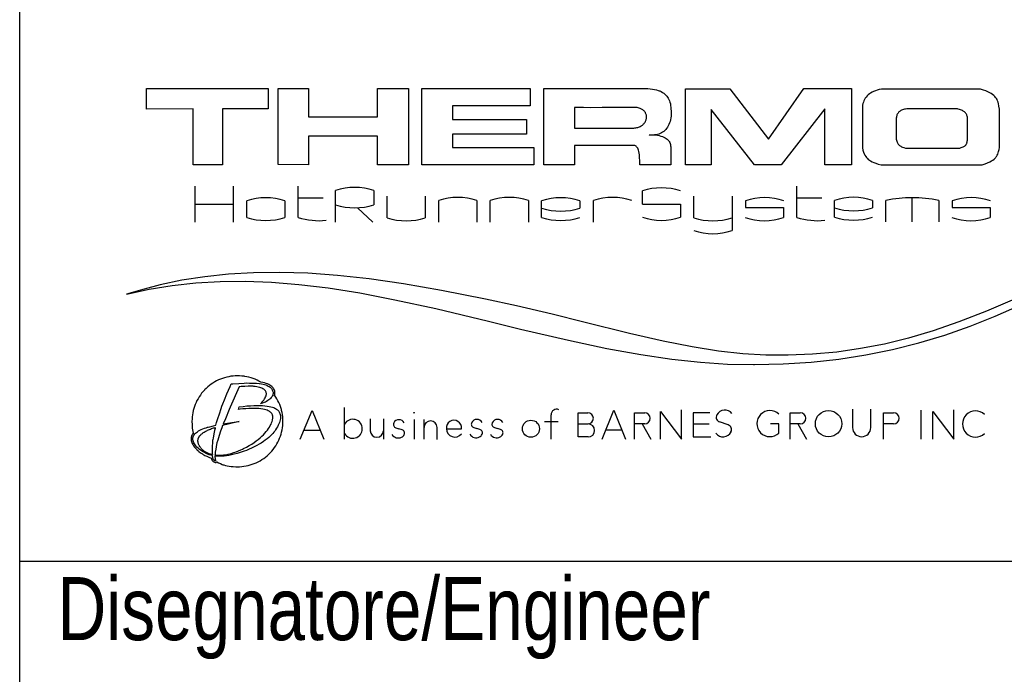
# Model space of a CAD drawing. Extents: x 0 to 1189, y 0 to 841.
# Tile 60 of 77: x 997 to 1028, y 19 to 40. Entities that reach past the tile are written whole.
import ezdxf

# ---------------------------------------------------------------- set-up
doc = ezdxf.new("R2010")
doc.units = 0
doc.header["$LTSCALE"] = 65.395
doc.layers.get('0').update_dxf_attribs({"linetype": 'CONTINUOUS'})
doc.layers.add('TABLE_BL6', color=7, linetype='CONTINUOUS')
doc.styles.get("Standard").update_dxf_attribs({"font": 'txt', "width": 0.8})

# ---------------------------------------------------------------- blocks, each defined once
blk = doc.blocks.new('TH-SLIM_BL16', base_point=(1022.5, 32))
at = {"color": 9, "linetype": 'CONTINUOUS'}
for p, q in [((1001.017, 37.996), (1004.878, 37.996)), ((1001.017, 37.346), (1001.017, 37.996)), ((1004.878, 37.996), (1004.878, 37.349)), ((1005.194, 37.996), (1006.157, 37.996)), ((1005.194, 35.583), (1005.194, 37.996)), ((1006.157, 37.996), (1006.157, 37.099)), ((1008.347, 37.099), (1008.347, 37.996)), ((1008.347, 37.996), (1009.322, 37.996)), ((1009.322, 37.996), (1009.322, 35.575)), ((1009.753, 37.996), (1013.184, 37.996)), ((1009.753, 35.575), (1009.753, 37.996)), ((1013.184, 37.996), (1013.184, 37.446)), ((1013.613, 37.996), (1016.83, 37.996)), ((1013.613, 35.575), (1013.613, 37.996)), ((1016.83, 37.996), (1016.915, 37.994)), ((1016.915, 37.994), (1016.993, 37.988)), ((1016.993, 37.988), (1017.065, 37.98)), ((1017.065, 37.98), (1017.131, 37.968)), ((1017.131, 37.968), (1017.191, 37.954)), ((1017.191, 37.954), (1017.247, 37.937)), ((1017.247, 37.937), (1017.273, 37.928)), ((1017.273, 37.928), (1017.297, 37.918)), ((1017.297, 37.918), (1017.343, 37.897)), ((1017.343, 37.897), (1017.385, 37.873)), ((1017.385, 37.873), (1017.424, 37.847)), ((1017.424, 37.847), (1017.458, 37.819)), ((1017.458, 37.819), (1017.49, 37.789)), ((1017.49, 37.789), (1017.518, 37.757)), ((1018.113, 37.986), (1019.514, 37.986)), ((1018.113, 35.575), (1018.113, 37.986)), ((1019.514, 37.986), (1020.742, 36.385)), ((1020.742, 36.385), (1021.856, 38)), ((1021.856, 38), (1023.375, 38)), ((1023.375, 38), (1023.375, 35.575)), ((1023.9, 37.794), (1023.867, 37.762)), ((1023.938, 37.825), (1023.9, 37.794)), ((1023.958, 37.84), (1023.938, 37.825)), ((1023.979, 37.854), (1023.958, 37.84)), ((1024.025, 37.88), (1023.979, 37.854)), ((1024.075, 37.904), (1024.025, 37.88)), ((1024.129, 37.926), (1024.075, 37.904)), ((1024.189, 37.946), (1024.129, 37.926)), ((1024.254, 37.962), (1024.189, 37.946)), ((1024.324, 37.976), (1024.254, 37.962)), ((1027.376, 37.976), (1024.324, 37.976)), ((1027.464, 37.976), (1027.376, 37.976)), ((1027.556, 37.948), (1027.464, 37.976)), ((1027.634, 37.919), (1027.556, 37.948)), ((1027.7, 37.892), (1027.634, 37.919)), ((1027.757, 37.864), (1027.7, 37.892)), ((1027.805, 37.836), (1027.757, 37.864)), ((1027.847, 37.808), (1027.805, 37.836)), ((1027.883, 37.779), (1027.847, 37.808)), ((1027.915, 37.748), (1027.883, 37.779)), ((1017.518, 37.757), (1017.543, 37.723)), ((1017.543, 37.723), (1017.565, 37.687)), ((1017.565, 37.687), (1017.585, 37.647)), ((1017.585, 37.647), (1017.602, 37.605)), ((1017.602, 37.605), (1017.617, 37.56)), ((1017.617, 37.56), (1017.629, 37.51)), ((1017.629, 37.51), (1017.638, 37.457)), ((1023.726, 37.47), (1023.72, 37.418)), ((1023.736, 37.519), (1023.726, 37.47)), ((1023.75, 37.565), (1023.736, 37.519)), ((1023.766, 37.609), (1023.75, 37.565)), ((1023.786, 37.651), (1023.766, 37.609)), ((1023.81, 37.69), (1023.786, 37.651)), ((1023.836, 37.727), (1023.81, 37.69)), ((1023.867, 37.762), (1023.836, 37.727)), ((1027.942, 37.716), (1027.915, 37.748)), ((1027.965, 37.683), (1027.942, 37.716)), ((1027.986, 37.647), (1027.965, 37.683)), ((1028.004, 37.607), (1027.986, 37.647)), ((1028.019, 37.563), (1028.004, 37.607)), ((1028.033, 37.513), (1028.019, 37.563)), ((1028.045, 37.452), (1028.033, 37.513)), ((1002.499, 37.349), (1001.017, 37.346)), ((1002.499, 35.575), (1002.499, 37.349)), ((1004.878, 37.349), (1003.435, 37.349)), ((1003.435, 37.349), (1003.435, 35.575)), ((1013.184, 37.446), (1010.727, 37.446)), ((1010.727, 37.446), (1010.727, 37.012)), ((1014.589, 37.398), (1014.589, 37.07)), ((1014.589, 37.397), (1014.589, 37.398)), ((1014.593, 37.396), (1014.589, 37.397)), ((1014.589, 37.397), (1014.589, 37.397)), ((1014.608, 37.395), (1014.593, 37.396)), ((1014.646, 37.393), (1014.608, 37.395)), ((1014.726, 37.391), (1014.646, 37.393)), ((1014.872, 37.39), (1014.726, 37.391)), ((1015.111, 37.389), (1014.872, 37.39)), ((1015.468, 37.39), (1015.111, 37.389)), ((1015.943, 37.393), (1015.468, 37.39)), ((1016.433, 37.397), (1015.943, 37.393)), ((1016.513, 37.398), (1016.433, 37.397)), ((1016.548, 37.395), (1016.513, 37.398)), ((1016.581, 37.39), (1016.548, 37.395)), ((1016.611, 37.383), (1016.581, 37.39)), ((1016.64, 37.375), (1016.611, 37.383)), ((1016.667, 37.366), (1016.64, 37.375)), ((1016.693, 37.356), (1016.667, 37.366)), ((1016.716, 37.345), (1016.693, 37.356)), ((1016.738, 37.332), (1016.716, 37.345)), ((1016.759, 37.318), (1016.738, 37.332)), ((1016.777, 37.304), (1016.759, 37.318)), ((1016.794, 37.288), (1016.777, 37.304)), ((1016.81, 37.272), (1016.794, 37.288)), ((1016.823, 37.254), (1016.81, 37.272)), ((1016.836, 37.236), (1016.823, 37.254)), ((1016.846, 37.217), (1016.836, 37.236)), ((1016.855, 37.198), (1016.846, 37.217)), ((1016.863, 37.177), (1016.855, 37.198)), ((1016.868, 37.156), (1016.863, 37.177)), ((1016.872, 37.135), (1016.868, 37.156)), ((1017.638, 37.457), (1017.644, 37.398)), ((1017.644, 37.398), (1017.649, 37.329)), ((1017.649, 37.329), (1017.65, 37.311)), ((1017.65, 37.311), (1017.653, 37.234)), ((1017.654, 37.179), (1017.651, 37.121)), ((1017.653, 37.234), (1017.654, 37.179)), ((1020.298, 35.575), (1018.919, 37.33)), ((1018.919, 37.33), (1018.919, 35.575)), ((1022.526, 37.349), (1021.147, 35.575)), ((1022.526, 35.575), (1022.526, 37.349)), ((1023.72, 37.418), (1023.717, 37.364)), ((1023.717, 37.364), (1023.717, 37.349)), ((1023.717, 37.349), (1023.717, 37.315)), ((1023.717, 37.315), (1023.717, 36.115)), ((1024.814, 37.158), (1024.806, 37.135)), ((1024.823, 37.179), (1024.814, 37.158)), ((1024.834, 37.199), (1024.823, 37.179)), ((1024.847, 37.218), (1024.834, 37.199)), ((1024.861, 37.236), (1024.847, 37.218)), ((1024.877, 37.253), (1024.861, 37.236)), ((1024.895, 37.268), (1024.877, 37.253)), ((1024.915, 37.283), (1024.895, 37.268)), ((1024.937, 37.296), (1024.915, 37.283)), ((1024.961, 37.308), (1024.937, 37.296)), ((1024.988, 37.319), (1024.961, 37.308)), ((1025.017, 37.329), (1024.988, 37.319)), ((1025.049, 37.337), (1025.017, 37.329)), ((1025.084, 37.344), (1025.049, 37.337)), ((1025.122, 37.349), (1025.084, 37.344)), ((1026.685, 37.349), (1025.122, 37.349)), ((1026.73, 37.349), (1026.685, 37.349)), ((1026.752, 37.344), (1026.73, 37.349)), ((1026.794, 37.333), (1026.752, 37.344)), ((1026.831, 37.321), (1026.794, 37.333)), ((1026.863, 37.309), (1026.831, 37.321)), ((1026.891, 37.296), (1026.863, 37.309)), ((1026.916, 37.282), (1026.891, 37.296)), ((1026.938, 37.268), (1026.916, 37.282)), ((1026.957, 37.254), (1026.938, 37.268)), ((1026.974, 37.238), (1026.957, 37.254)), ((1026.989, 37.221), (1026.974, 37.238)), ((1027.002, 37.204), (1026.989, 37.221)), ((1027.014, 37.185), (1027.002, 37.204)), ((1027.024, 37.164), (1027.014, 37.185)), ((1027.033, 37.142), (1027.024, 37.164)), ((1028.056, 37.377), (1028.045, 37.452)), ((1028.06, 37.349), (1028.056, 37.377)), ((1028.06, 36.159), (1028.06, 37.349)), ((1006.157, 37.099), (1008.347, 37.099)), ((1010.727, 37.012), (1013.069, 37.012)), ((1013.069, 37.012), (1013.069, 36.549)), ((1014.589, 37.07), (1014.589, 36.742)), ((1016.722, 36.822), (1016.743, 36.838)), ((1016.743, 36.838), (1016.763, 36.855)), ((1016.763, 36.855), (1016.781, 36.873)), ((1016.781, 36.873), (1016.798, 36.892)), ((1016.798, 36.892), (1016.814, 36.912)), ((1016.814, 36.912), (1016.828, 36.933)), ((1016.828, 36.933), (1016.84, 36.954)), ((1016.84, 36.954), (1016.841, 36.957)), ((1016.841, 36.957), (1016.851, 36.979)), ((1016.851, 36.979), (1016.86, 37.001)), ((1016.86, 37.001), (1016.866, 37.023)), ((1016.866, 37.023), (1016.871, 37.046)), ((1016.871, 37.046), (1016.874, 37.069)), ((1016.875, 37.113), (1016.872, 37.135)), ((1016.874, 37.069), (1016.875, 37.091)), ((1016.875, 37.091), (1016.875, 37.113)), ((1017.585, 36.856), (1017.563, 36.811)), ((1017.604, 36.904), (1017.585, 36.856)), ((1017.62, 36.955), (1017.604, 36.904)), ((1017.634, 37.008), (1017.62, 36.955)), ((1017.644, 37.064), (1017.634, 37.008)), ((1017.651, 37.121), (1017.644, 37.064)), ((1024.793, 37.056), (1024.792, 37.031)), ((1024.792, 37.031), (1024.792, 37.013)), ((1024.792, 37.013), (1024.792, 36.395)), ((1024.796, 37.084), (1024.793, 37.056)), ((1024.8, 37.11), (1024.796, 37.084)), ((1024.806, 37.135), (1024.8, 37.11)), ((1027.04, 37.117), (1027.033, 37.142)), ((1027.046, 37.089), (1027.04, 37.117)), ((1027.046, 36.414), (1027.046, 37.089)), ((1013.069, 36.549), (1010.727, 36.549)), ((1010.727, 36.549), (1010.727, 36.125)), ((1014.589, 36.742), (1015.537, 36.742)), ((1015.537, 36.742), (1016.476, 36.742)), ((1016.476, 36.742), (1016.507, 36.745)), ((1016.507, 36.745), (1016.538, 36.749)), ((1016.538, 36.749), (1016.568, 36.755)), ((1016.568, 36.755), (1016.597, 36.763)), ((1016.597, 36.763), (1016.624, 36.772)), ((1016.624, 36.772), (1016.65, 36.782)), ((1016.65, 36.782), (1016.675, 36.794)), ((1016.675, 36.794), (1016.699, 36.808)), ((1016.699, 36.808), (1016.722, 36.822)), ((1016.953, 36.525), (1016.956, 36.527)), ((1016.956, 36.524), (1016.953, 36.525)), ((1016.956, 36.527), (1016.963, 36.529)), ((1016.963, 36.529), (1016.982, 36.531)), ((1016.982, 36.531), (1017.031, 36.532)), ((1017.031, 36.532), (1017.092, 36.53)), ((1017.092, 36.53), (1017.155, 36.525)), ((1017.173, 36.53), (1017.123, 36.523)), ((1017.155, 36.525), (1017.217, 36.516)), ((1017.22, 36.54), (1017.173, 36.53)), ((1017.265, 36.553), (1017.22, 36.54)), ((1017.307, 36.569), (1017.265, 36.553)), ((1017.346, 36.588), (1017.307, 36.569)), ((1017.384, 36.611), (1017.346, 36.588)), ((1017.419, 36.636), (1017.384, 36.611)), ((1017.452, 36.665), (1017.419, 36.636)), ((1017.483, 36.697), (1017.452, 36.665)), ((1017.512, 36.732), (1017.483, 36.697)), ((1017.538, 36.77), (1017.512, 36.732)), ((1017.563, 36.811), (1017.538, 36.77)), ((1008.347, 36.481), (1006.157, 36.481)), ((1006.157, 36.481), (1006.157, 35.575)), ((1008.347, 35.575), (1008.347, 36.481)), ((1016.969, 36.522), (1016.956, 36.524)), ((1017.01, 36.52), (1016.969, 36.522)), ((1017.07, 36.52), (1017.01, 36.52)), ((1017.123, 36.523), (1017.07, 36.52)), ((1017.217, 36.516), (1017.275, 36.505)), ((1017.275, 36.505), (1017.329, 36.49)), ((1017.329, 36.49), (1017.378, 36.474)), ((1017.378, 36.474), (1017.423, 36.456)), ((1017.423, 36.456), (1017.462, 36.436)), ((1017.462, 36.436), (1017.497, 36.414)), ((1017.497, 36.414), (1017.527, 36.391)), ((1017.527, 36.391), (1017.554, 36.367)), ((1017.554, 36.367), (1017.577, 36.341)), ((1017.577, 36.341), (1017.596, 36.314)), ((1017.596, 36.314), (1017.611, 36.286)), ((1017.611, 36.286), (1017.623, 36.256)), ((1017.623, 36.256), (1017.632, 36.224)), ((1017.632, 36.224), (1017.638, 36.19)), ((1024.792, 36.395), (1024.801, 36.356)), ((1024.801, 36.356), (1024.81, 36.323)), ((1024.81, 36.323), (1024.82, 36.296)), ((1024.82, 36.296), (1024.83, 36.272)), ((1024.83, 36.272), (1024.841, 36.252)), ((1024.841, 36.252), (1024.853, 36.233)), ((1024.853, 36.233), (1024.866, 36.217)), ((1024.866, 36.217), (1024.88, 36.202)), ((1026.997, 36.207), (1027.003, 36.214)), ((1027.003, 36.214), (1027.009, 36.222)), ((1027.009, 36.222), (1027.018, 36.239)), ((1027.018, 36.239), (1027.026, 36.258)), ((1027.026, 36.258), (1027.033, 36.278)), ((1027.033, 36.278), (1027.039, 36.302)), ((1027.039, 36.302), (1027.043, 36.328)), ((1027.043, 36.328), (1027.045, 36.359)), ((1027.045, 36.359), (1027.046, 36.395)), ((1027.046, 36.395), (1027.046, 36.414)), ((1010.727, 36.125), (1013.297, 36.125)), ((1013.297, 36.125), (1013.297, 35.575)), ((1016.425, 36.192), (1014.589, 36.192)), ((1014.589, 36.192), (1014.589, 35.575)), ((1016.454, 36.194), (1016.425, 36.192)), ((1016.48, 36.192), (1016.454, 36.194)), ((1016.492, 36.189), (1016.48, 36.192)), ((1016.503, 36.186), (1016.492, 36.189)), ((1016.524, 36.177), (1016.503, 36.186)), ((1016.544, 36.165), (1016.524, 36.177)), ((1016.561, 36.149), (1016.544, 36.165)), ((1016.578, 36.13), (1016.561, 36.149)), ((1016.593, 36.106), (1016.578, 36.13)), ((1016.606, 36.077), (1016.593, 36.106)), ((1016.619, 36.042), (1016.606, 36.077)), ((1016.629, 36.001), (1016.619, 36.042)), ((1016.639, 35.951), (1016.629, 36.001)), ((1016.646, 35.889), (1016.639, 35.951)), ((1017.638, 36.19), (1017.639, 36.172)), ((1017.639, 36.172), (1017.64, 36.154)), ((1017.64, 36.154), (1017.64, 35.575)), ((1023.717, 36.115), (1023.736, 36.041)), ((1023.736, 36.041), (1023.757, 35.98)), ((1023.757, 35.98), (1023.777, 35.928)), ((1023.777, 35.928), (1023.799, 35.884)), ((1024.88, 36.202), (1024.897, 36.188)), ((1024.897, 36.188), (1024.915, 36.175)), ((1024.915, 36.175), (1024.937, 36.163)), ((1024.937, 36.163), (1024.962, 36.151)), ((1024.962, 36.151), (1024.993, 36.138)), ((1024.993, 36.138), (1025.032, 36.125)), ((1025.032, 36.125), (1025.083, 36.109)), ((1025.083, 36.109), (1025.097, 36.105)), ((1025.097, 36.105), (1025.145, 36.105)), ((1025.145, 36.105), (1026.793, 36.105)), ((1026.793, 36.105), (1026.806, 36.109)), ((1026.806, 36.109), (1026.848, 36.121)), ((1026.848, 36.121), (1026.881, 36.132)), ((1026.881, 36.132), (1026.909, 36.143)), ((1026.909, 36.143), (1026.932, 36.155)), ((1026.932, 36.155), (1026.952, 36.167)), ((1026.952, 36.167), (1026.97, 36.179)), ((1026.97, 36.179), (1026.984, 36.193)), ((1026.984, 36.193), (1026.997, 36.207)), ((1027.993, 35.878), (1028.01, 35.914)), ((1028.01, 35.914), (1028.025, 35.954)), ((1028.025, 35.954), (1028.038, 36.001)), ((1028.038, 36.001), (1028.049, 36.059)), ((1028.049, 36.059), (1028.06, 36.125)), ((1028.06, 36.125), (1028.06, 36.159)), ((1016.652, 35.813), (1016.646, 35.889)), ((1016.657, 35.708), (1016.652, 35.813)), ((1016.66, 35.653), (1016.657, 35.708)), ((1016.665, 35.575), (1016.66, 35.653)), ((1023.799, 35.884), (1023.823, 35.845)), ((1023.823, 35.845), (1023.848, 35.81)), ((1023.848, 35.81), (1023.861, 35.794)), ((1023.861, 35.794), (1023.876, 35.778)), ((1023.876, 35.778), (1023.906, 35.75)), ((1023.906, 35.75), (1023.94, 35.724)), ((1023.94, 35.724), (1023.979, 35.699)), ((1023.979, 35.699), (1024.024, 35.675)), ((1024.024, 35.675), (1024.077, 35.651)), ((1024.077, 35.651), (1024.141, 35.627)), ((1024.141, 35.627), (1024.223, 35.601)), ((1024.223, 35.601), (1024.313, 35.575)), ((1027.515, 35.575), (1027.611, 35.609)), ((1027.611, 35.609), (1027.689, 35.641)), ((1027.689, 35.641), (1027.754, 35.671)), ((1027.754, 35.671), (1027.808, 35.7)), ((1027.808, 35.7), (1027.853, 35.728)), ((1027.853, 35.728), (1027.891, 35.756)), ((1027.891, 35.756), (1027.923, 35.785)), ((1027.923, 35.785), (1027.937, 35.799)), ((1027.937, 35.799), (1027.951, 35.814)), ((1027.951, 35.814), (1027.974, 35.845)), ((1027.974, 35.845), (1027.993, 35.878)), ((1003.435, 35.575), (1002.499, 35.575)), ((1006.157, 35.575), (1005.194, 35.583)), ((1009.322, 35.575), (1008.347, 35.575)), ((1013.297, 35.575), (1009.753, 35.575)), ((1014.589, 35.575), (1013.613, 35.575)), ((1017.64, 35.575), (1016.665, 35.575)), ((1018.919, 35.575), (1018.113, 35.575)), ((1021.147, 35.575), (1020.298, 35.575)), ((1023.375, 35.575), (1022.526, 35.575)), ((1024.313, 35.575), (1024.402, 35.575)), ((1024.402, 35.575), (1027.515, 35.575)), ((1002.564, 33.756), (1002.564, 34.897)), ((1003.774, 33.756), (1003.774, 34.897)), ((1005.83, 33.909), (1005.83, 34.897)), ((1007.017, 33.76), (1007.017, 34.762)), ((1008.227, 34.762), (1008.227, 34.312)), ((1016.743, 34.33), (1016.743, 34.747)), ((1021.642, 33.909), (1021.642, 34.897)), ((1004.197, 33.909), (1004.197, 34.435)), ((1005.407, 34.435), (1005.407, 33.909)), ((1005.83, 34.534), (1006.622, 34.534)), ((1008.65, 33.898), (1008.65, 34.586)), ((1009.86, 34.587), (1009.86, 33.898)), ((1010.284, 33.758), (1010.284, 34.446)), ((1011.494, 34.446), (1011.494, 33.758)), ((1011.917, 33.758), (1011.917, 34.446)), ((1013.127, 34.446), (1013.127, 33.758)), ((1013.549, 33.909), (1013.549, 34.435)), ((1014.759, 34.435), (1014.759, 34.206)), ((1015.193, 33.758), (1015.193, 34.446)), ((1018.374, 33.898), (1018.374, 34.586)), ((1019.585, 34.587), (1019.585, 33.49)), ((1020.009, 34.435), (1020.009, 34.224)), ((1021.642, 34.534), (1022.434, 34.534)), ((1022.833, 33.92), (1022.833, 34.447)), ((1024.043, 34.447), (1024.043, 34.217)), ((1024.462, 33.767), (1024.462, 34.448)), ((1025.299, 33.767), (1025.299, 34.534)), ((1026.138, 34.448), (1026.138, 33.767)), ((1026.561, 34.435), (1026.561, 34.224)), ((1002.564, 34.326), (1003.774, 34.326)), ((1007.711, 34.215), (1008.201, 33.76)), ((1016.743, 34.33), (1017.953, 34.33)), ((1017.953, 34.33), (1017.953, 33.913)), ((1020.009, 34.224), (1021.219, 34.224)), ((1021.219, 34.224), (1021.219, 33.907)), ((1026.561, 34.224), (1027.771, 34.224)), ((1027.771, 34.224), (1027.771, 33.907)), ((1004.415, 32.154), (1003.621, 32.108)), ((1005.25, 32.165), (1004.415, 32.154)), ((1006.133, 32.137), (1005.25, 32.165)), ((1002.142, 31.914), (1001.449, 31.767)), ((1002.865, 32.028), (1002.142, 31.914)), ((1002.584, 31.829), (1003.354, 31.874)), ((1003.621, 32.108), (1002.865, 32.028)), ((1003.354, 31.874), (1004.151, 31.881)), ((1004.151, 31.881), (1004.981, 31.851)), ((1004.981, 31.851), (1005.854, 31.782)), ((1007.072, 32.07), (1006.133, 32.137)), ((1008.078, 31.961), (1007.072, 32.07)), ((1009.17, 31.805), (1008.078, 31.961)), ((1000.387, 31.479), (1001.105, 31.632)), ((1000.835, 31.601), (1000.387, 31.479)), ((1000.946, 31.632), (1000.835, 31.601)), ((1001.449, 31.767), (1000.946, 31.632)), ((1001.105, 31.632), (1001.836, 31.749)), ((1001.836, 31.749), (1002.584, 31.829)), ((1005.854, 31.782), (1006.782, 31.67)), ((1006.782, 31.67), (1007.786, 31.511)), ((1010.378, 31.595), (1009.17, 31.805)), ((1011.764, 31.318), (1010.378, 31.595)), ((1007.786, 31.511), (1008.898, 31.298)), ((1008.898, 31.298), (1010.189, 31.015)), ((1012.749, 31.106), (1011.764, 31.318)), ((1028.617, 31.349), (1027.653, 30.933)), ((1010.189, 31.015), (1011.864, 30.614)), ((1013.881, 30.841), (1012.749, 31.106)), ((1027.653, 30.933), (1026.779, 30.592)), ((1027.931, 30.773), (1028.715, 31.129)), ((1011.864, 30.614), (1012.883, 30.365)), ((1014.887, 30.588), (1013.881, 30.841)), ((1027.136, 30.455), (1027.931, 30.773)), ((1012.883, 30.365), (1014.396, 30.011)), ((1016.33, 30.225), (1014.887, 30.588)), ((1025.962, 30.311), (1025.179, 30.079)), ((1026.779, 30.592), (1025.962, 30.311)), ((1026.328, 30.174), (1027.136, 30.455)), ((1014.396, 30.011), (1015.62, 29.752)), ((1017.405, 29.979), (1016.33, 30.225)), ((1018.325, 29.799), (1017.405, 29.979)), ((1025.179, 30.079), (1024.416, 29.892)), ((1025.509, 29.93), (1026.328, 30.174)), ((1015.62, 29.752), (1016.694, 29.556)), ((1019.155, 29.67), (1018.325, 29.799)), ((1019.927, 29.586), (1019.155, 29.67)), ((1023.661, 29.746), (1022.905, 29.637)), ((1024.416, 29.892), (1023.661, 29.746)), ((1023.83, 29.551), (1024.676, 29.722)), ((1024.676, 29.722), (1025.509, 29.93)), ((1016.694, 29.556), (1017.672, 29.413)), ((1017.672, 29.413), (1018.582, 29.315)), ((1020.659, 29.541), (1019.927, 29.586)), ((1021.362, 29.534), (1020.659, 29.541)), ((1022.141, 29.567), (1021.362, 29.534)), ((1022.094, 29.32), (1022.969, 29.417)), ((1022.905, 29.637), (1022.141, 29.567)), ((1022.969, 29.417), (1023.83, 29.551)), ((1018.582, 29.315), (1019.44, 29.257)), ((1019.44, 29.257), (1020.26, 29.239)), ((1020.26, 29.239), (1020.296, 29.239)), ((1020.296, 29.239), (1021.203, 29.261)), ((1021.203, 29.261), (1022.094, 29.32)), ((1003.245, 28.723), (1003.185, 28.691)), ((1003.306, 28.753), (1003.245, 28.723)), ((1003.369, 28.78), (1003.306, 28.753)), ((1003.433, 28.804), (1003.369, 28.78)), ((1003.498, 28.824), (1003.433, 28.804)), ((1003.564, 28.842), (1003.498, 28.824)), ((1003.63, 28.856), (1003.564, 28.842)), ((1003.698, 28.868), (1003.63, 28.856)), ((1003.766, 28.876), (1003.698, 28.868)), ((1003.834, 28.88), (1003.766, 28.876)), ((1003.903, 28.882), (1003.834, 28.88)), ((1003.974, 28.88), (1003.903, 28.882)), ((1004.045, 28.876), (1003.974, 28.88)), ((1004.115, 28.868), (1004.045, 28.876)), ((1004.134, 28.865), (1004.115, 28.868)), ((1004.203, 28.853), (1004.134, 28.865)), ((1004.27, 28.837), (1004.203, 28.853)), ((1004.336, 28.819), (1004.27, 28.837)), ((1004.401, 28.798), (1004.336, 28.819)), ((1004.463, 28.774), (1004.401, 28.798)), ((1004.525, 28.747), (1004.463, 28.774)), ((1004.584, 28.717), (1004.525, 28.747)), ((1002.859, 28.434), (1002.812, 28.383)), ((1002.862, 28.437), (1002.859, 28.434)), ((1002.911, 28.486), (1002.862, 28.437)), ((1002.962, 28.532), (1002.911, 28.486)), ((1003.015, 28.576), (1002.962, 28.532)), ((1003.07, 28.617), (1003.015, 28.576)), ((1003.126, 28.655), (1003.07, 28.617)), ((1003.185, 28.691), (1003.126, 28.655)), ((1003.57, 28.308), (1003.669, 28.541)), ((1003.669, 28.541), (1003.707, 28.628)), ((1003.955, 28.535), (1003.674, 27.888)), ((1003.707, 28.628), (1003.755, 28.632)), ((1003.755, 28.632), (1003.947, 28.645)), ((1003.947, 28.645), (1004.118, 28.656)), ((1004.021, 28.54), (1003.955, 28.535)), ((1004.142, 28.548), (1004.021, 28.54)), ((1004.118, 28.656), (1004.195, 28.657)), ((1004.245, 28.553), (1004.142, 28.548)), ((1004.195, 28.657), (1004.287, 28.656)), ((1004.319, 28.554), (1004.245, 28.553)), ((1004.287, 28.656), (1004.394, 28.653)), ((1004.368, 28.554), (1004.319, 28.554)), ((1004.398, 28.551), (1004.368, 28.554)), ((1004.394, 28.653), (1004.507, 28.646)), ((1004.423, 28.55), (1004.398, 28.551)), ((1004.47, 28.545), (1004.423, 28.55)), ((1004.519, 28.538), (1004.47, 28.545)), ((1004.507, 28.646), (1004.597, 28.64)), ((1004.566, 28.529), (1004.519, 28.538)), ((1004.609, 28.518), (1004.566, 28.529)), ((1004.641, 28.685), (1004.584, 28.717)), ((1004.597, 28.64), (1004.604, 28.639)), ((1004.604, 28.639), (1004.663, 28.631)), ((1004.648, 28.505), (1004.609, 28.518)), ((1004.704, 28.674), (1004.641, 28.685)), ((1004.682, 28.491), (1004.648, 28.505)), ((1004.663, 28.631), (1004.717, 28.62)), ((1004.711, 28.476), (1004.682, 28.491)), ((1004.761, 28.661), (1004.704, 28.674)), ((1004.737, 28.46), (1004.711, 28.476)), ((1004.717, 28.62), (1004.765, 28.607)), ((1004.758, 28.444), (1004.737, 28.46)), ((1004.776, 28.427), (1004.758, 28.444)), ((1004.812, 28.645), (1004.761, 28.661)), ((1004.765, 28.607), (1004.808, 28.593)), ((1004.791, 28.409), (1004.776, 28.427)), ((1004.803, 28.39), (1004.791, 28.409)), ((1004.808, 28.593), (1004.847, 28.577)), ((1004.858, 28.628), (1004.812, 28.645)), ((1004.847, 28.577), (1004.881, 28.56)), ((1004.898, 28.61), (1004.858, 28.628)), ((1004.881, 28.56), (1004.911, 28.542)), ((1004.934, 28.591), (1004.898, 28.61)), ((1004.911, 28.542), (1004.937, 28.522)), ((1004.965, 28.57), (1004.934, 28.591)), ((1004.937, 28.522), (1004.96, 28.502)), ((1004.96, 28.502), (1004.979, 28.481)), ((1004.992, 28.548), (1004.965, 28.57)), ((1004.979, 28.481), (1004.996, 28.459)), ((1005.016, 28.526), (1004.992, 28.548)), ((1004.996, 28.459), (1005.009, 28.436)), ((1005.009, 28.436), (1005.019, 28.412)), ((1005.036, 28.502), (1005.016, 28.526)), ((1005.019, 28.412), (1005.027, 28.388)), ((1005.052, 28.477), (1005.036, 28.502)), ((1005.066, 28.452), (1005.052, 28.477)), ((1005.076, 28.426), (1005.066, 28.452)), ((1005.084, 28.399), (1005.076, 28.426)), ((1002.621, 28.099), (1002.591, 28.038)), ((1002.654, 28.159), (1002.621, 28.099)), ((1002.689, 28.218), (1002.654, 28.159)), ((1002.728, 28.275), (1002.689, 28.218)), ((1002.769, 28.33), (1002.728, 28.275)), ((1002.812, 28.383), (1002.769, 28.33)), ((1003.441, 27.992), (1003.491, 28.117)), ((1003.491, 28.117), (1003.57, 28.308)), ((1004.707, 28.075), (1004.737, 28.113)), ((1004.737, 28.113), (1004.762, 28.15)), ((1004.762, 28.15), (1004.782, 28.184)), ((1004.782, 28.184), (1004.798, 28.216)), ((1004.798, 28.216), (1004.81, 28.245)), ((1004.812, 28.37), (1004.803, 28.39)), ((1004.81, 28.245), (1004.816, 28.268)), ((1004.818, 28.349), (1004.812, 28.37)), ((1004.816, 28.268), (1004.819, 28.279)), ((1004.821, 28.328), (1004.818, 28.349)), ((1004.819, 28.279), (1004.821, 28.304)), ((1004.821, 28.304), (1004.821, 28.328)), ((1004.866, 28.096), (1004.83, 28.074)), ((1004.899, 28.119), (1004.866, 28.096)), ((1004.928, 28.143), (1004.899, 28.119)), ((1004.953, 28.167), (1004.928, 28.143)), ((1004.975, 28.192), (1004.953, 28.167)), ((1004.993, 28.217), (1004.975, 28.192)), ((1005.009, 28.243), (1004.993, 28.217)), ((1005.021, 28.269), (1005.009, 28.243)), ((1005.031, 28.295), (1005.021, 28.269)), ((1005.027, 28.388), (1005.032, 28.364)), ((1005.034, 28.317), (1005.031, 28.299)), ((1005.031, 28.299), (1005.031, 28.295)), ((1005.032, 28.364), (1005.034, 28.34)), ((1005.034, 28.34), (1005.034, 28.317)), ((1005.08, 28.272), (1005.085, 28.291)), ((1005.08, 28.27), (1005.08, 28.272)), ((1005.083, 28.265), (1005.08, 28.27)), ((1005.122, 28.209), (1005.083, 28.265)), ((1005.088, 28.372), (1005.084, 28.399)), ((1005.085, 28.291), (1005.089, 28.317)), ((1005.09, 28.344), (1005.088, 28.372)), ((1005.089, 28.317), (1005.09, 28.344)), ((1005.157, 28.152), (1005.122, 28.209)), ((1005.189, 28.094), (1005.157, 28.152)), ((1002.52, 27.846), (1002.503, 27.78)), ((1002.541, 27.911), (1002.52, 27.846)), ((1002.565, 27.975), (1002.541, 27.911)), ((1002.591, 28.038), (1002.565, 27.975)), ((1003.332, 27.678), (1003.388, 27.845)), ((1003.388, 27.845), (1003.413, 27.919)), ((1003.413, 27.919), (1003.441, 27.992)), ((1003.644, 27.817), (1003.521, 27.517)), ((1003.674, 27.888), (1003.644, 27.817)), ((1003.935, 27.814), (1003.96, 27.899)), ((1003.988, 27.822), (1003.935, 27.814)), ((1003.935, 27.814), (1003.935, 27.814)), ((1003.96, 27.899), (1004.086, 27.916)), ((1004.076, 27.832), (1003.988, 27.822)), ((1004.172, 27.841), (1004.076, 27.832)), ((1004.086, 27.916), (1004.206, 27.928)), ((1004.266, 27.847), (1004.172, 27.841)), ((1004.206, 27.928), (1004.318, 27.937)), ((1004.356, 27.85), (1004.266, 27.847)), ((1004.318, 27.937), (1004.422, 27.943)), ((1004.44, 27.85), (1004.356, 27.85)), ((1004.422, 27.943), (1004.52, 27.945)), ((1004.517, 27.848), (1004.44, 27.85)), ((1004.587, 27.843), (1004.517, 27.848)), ((1004.52, 27.945), (1004.611, 27.944)), ((1004.65, 27.836), (1004.587, 27.843)), ((1004.611, 27.944), (1004.695, 27.94)), ((1004.633, 27.995), (1004.673, 28.036)), ((1004.661, 28.003), (1004.633, 27.995)), ((1004.633, 27.995), (1004.633, 27.995)), ((1004.707, 27.827), (1004.65, 27.836)), ((1004.703, 28.017), (1004.661, 28.003)), ((1004.673, 28.036), (1004.707, 28.075)), ((1004.695, 27.94), (1004.772, 27.934)), ((1004.747, 28.034), (1004.703, 28.017)), ((1004.758, 27.816), (1004.707, 27.827)), ((1004.79, 28.053), (1004.747, 28.034)), ((1004.803, 27.804), (1004.758, 27.816)), ((1004.772, 27.934), (1004.842, 27.926)), ((1004.83, 28.074), (1004.79, 28.053)), ((1004.842, 27.79), (1004.803, 27.804)), ((1004.842, 27.926), (1004.906, 27.915)), ((1004.876, 27.776), (1004.842, 27.79)), ((1004.906, 27.915), (1004.962, 27.903)), ((1004.962, 27.903), (1005.011, 27.89)), ((1005.011, 27.89), (1005.053, 27.876)), ((1005.053, 27.876), (1005.086, 27.863)), ((1005.086, 27.863), (1005.108, 27.851)), ((1005.108, 27.851), (1005.115, 27.847)), ((1005.115, 27.847), (1005.144, 27.827)), ((1005.144, 27.827), (1005.157, 27.817)), ((1005.157, 27.817), (1005.17, 27.807)), ((1005.17, 27.807), (1005.192, 27.785)), ((1005.218, 28.034), (1005.189, 28.094)), ((1005.192, 27.785), (1005.211, 27.762)), ((1005.245, 27.974), (1005.218, 28.034)), ((1005.268, 27.912), (1005.245, 27.974)), ((1005.288, 27.849), (1005.268, 27.912)), ((1005.297, 27.817), (1005.288, 27.849)), ((1005.305, 27.785), (1005.297, 27.817)), ((1005.319, 27.719), (1005.305, 27.785)), ((1005.897, 26.875), (1006.276, 27.789)), ((1006.276, 27.789), (1006.646, 26.875)), ((1007.302, 26.876), (1007.302, 27.876)), ((1015.464, 26.875), (1015.84, 27.792)), ((1015.84, 27.792), (1016.211, 26.875)), ((1017.985, 26.875), (1017.985, 27.807)), ((1023.404, 27.821), (1023.404, 27.243)), ((1023.983, 27.243), (1023.983, 27.821)), ((1025.586, 26.875), (1025.586, 27.798)), ((1026.62, 26.875), (1026.62, 27.807)), ((1002.464, 27.51), (1002.462, 27.441)), ((1002.469, 27.578), (1002.464, 27.51)), ((1002.477, 27.646), (1002.469, 27.578)), ((1002.488, 27.714), (1002.477, 27.646)), ((1002.503, 27.78), (1002.488, 27.714)), ((1003.245, 27.403), (1003.282, 27.525)), ((1003.282, 27.525), (1003.332, 27.678)), ((1003.521, 27.517), (1003.456, 27.358)), ((1004.906, 27.76), (1004.876, 27.776)), ((1004.932, 27.743), (1004.906, 27.76)), ((1004.954, 27.726), (1004.932, 27.743)), ((1004.973, 27.707), (1004.954, 27.726)), ((1004.989, 27.688), (1004.973, 27.707)), ((1005.001, 27.667), (1004.989, 27.688)), ((1005.011, 27.646), (1005.001, 27.667)), ((1005.001, 27.434), (1005.012, 27.473)), ((1005.018, 27.623), (1005.011, 27.646)), ((1005.012, 27.473), (1005.019, 27.507)), ((1005.021, 27.611), (1005.018, 27.623)), ((1005.019, 27.507), (1005.022, 27.534)), ((1005.023, 27.599), (1005.021, 27.611)), ((1005.022, 27.534), (1005.023, 27.545)), ((1005.024, 27.573), (1005.023, 27.599)), ((1005.023, 27.545), (1005.024, 27.573)), ((1005.211, 27.762), (1005.227, 27.737)), ((1005.227, 27.737), (1005.24, 27.712)), ((1005.24, 27.712), (1005.251, 27.685)), ((1005.257, 27.489), (1005.248, 27.449)), ((1005.251, 27.685), (1005.259, 27.657)), ((1005.264, 27.527), (1005.257, 27.489)), ((1005.259, 27.657), (1005.264, 27.627)), ((1005.264, 27.627), (1005.267, 27.596)), ((1005.267, 27.562), (1005.264, 27.527)), ((1005.267, 27.596), (1005.267, 27.562)), ((1005.33, 27.652), (1005.319, 27.719)), ((1005.338, 27.583), (1005.33, 27.652)), ((1005.342, 27.513), (1005.338, 27.583)), ((1005.344, 27.441), (1005.342, 27.513)), ((1008.117, 27.524), (1008.117, 27.144)), ((1008.532, 27.516), (1008.532, 26.876)), ((1009.503, 27.501), (1009.503, 26.875)), ((1009.82, 26.875), (1009.82, 27.501)), ((1013.849, 26.875), (1013.849, 27.65)), ((1014.71, 27.713), (1015.01, 27.713)), ((1014.71, 26.945), (1014.71, 27.713)), ((1016.496, 26.875), (1016.496, 27.713)), ((1016.496, 27.713), (1016.815, 27.713)), ((1017.318, 26.875), (1017.318, 27.75)), ((1017.318, 27.75), (1017.985, 26.875)), ((1018.885, 27.713), (1018.356, 27.713)), ((1018.356, 27.713), (1018.356, 26.945)), ((1021.43, 26.875), (1021.43, 27.713)), ((1021.43, 27.713), (1021.749, 27.713)), ((1024.385, 26.875), (1024.385, 27.713)), ((1024.385, 27.713), (1024.704, 27.713)), ((1025.952, 26.875), (1025.952, 27.75)), ((1025.952, 27.75), (1026.62, 26.875)), ((1002.462, 27.441), (1002.462, 27.44)), ((1002.462, 27.44), (1002.463, 27.343)), ((1002.463, 27.343), (1002.465, 27.276)), ((1002.465, 27.276), (1002.47, 27.219)), ((1002.47, 27.219), (1002.477, 27.167)), ((1002.477, 27.167), (1002.486, 27.116)), ((1002.71, 27.157), (1002.755, 27.179)), ((1002.755, 27.179), (1002.804, 27.201)), ((1002.804, 27.201), (1002.857, 27.22)), ((1002.857, 27.22), (1002.91, 27.238)), ((1002.91, 27.238), (1002.957, 27.251)), ((1002.957, 27.251), (1002.971, 27.254)), ((1002.957, 27.156), (1002.987, 27.169)), ((1002.971, 27.254), (1003.032, 27.27)), ((1002.987, 27.169), (1003.018, 27.182)), ((1003.018, 27.182), (1003.05, 27.195)), ((1003.032, 27.27), (1003.148, 27.298)), ((1003.05, 27.195), (1003.083, 27.208)), ((1003.083, 27.208), (1003.116, 27.219)), ((1003.116, 27.219), (1003.148, 27.23)), ((1003.148, 27.298), (1003.22, 27.314)), ((1003.148, 27.23), (1003.177, 27.239)), ((1003.177, 27.239), (1003.199, 27.245)), ((1003.193, 27.208), (1003.18, 27.149)), ((1003.199, 27.236), (1003.193, 27.208)), ((1003.199, 27.245), (1003.201, 27.245)), ((1003.201, 27.245), (1003.199, 27.236)), ((1003.22, 27.314), (1003.245, 27.403)), ((1003.407, 27.236), (1003.371, 27.133)), ((1003.434, 27.309), (1003.407, 27.236)), ((1003.92, 27.42), (1003.434, 27.309)), ((1003.456, 27.358), (1003.588, 27.382)), ((1003.588, 27.382), (1003.728, 27.405)), ((1003.728, 27.405), (1003.864, 27.425)), ((1003.864, 27.425), (1003.952, 27.436)), ((1003.957, 27.43), (1003.92, 27.42)), ((1003.952, 27.436), (1003.952, 27.436)), ((1003.952, 27.436), (1003.957, 27.43)), ((1004.819, 27.115), (1004.857, 27.163)), ((1004.857, 27.163), (1004.89, 27.211)), ((1004.89, 27.211), (1004.92, 27.258)), ((1004.92, 27.258), (1004.946, 27.304)), ((1004.946, 27.304), (1004.968, 27.349)), ((1004.968, 27.349), (1004.986, 27.393)), ((1004.986, 27.393), (1005.001, 27.434)), ((1005.114, 27.172), (1005.084, 27.129)), ((1005.144, 27.22), (1005.114, 27.172)), ((1005.172, 27.269), (1005.144, 27.22)), ((1005.197, 27.317), (1005.172, 27.269)), ((1005.218, 27.363), (1005.197, 27.317)), ((1005.235, 27.407), (1005.218, 27.363)), ((1005.248, 27.449), (1005.235, 27.407)), ((1005.304, 27.101), (1005.318, 27.168)), ((1005.318, 27.168), (1005.33, 27.235)), ((1005.33, 27.235), (1005.338, 27.303)), ((1005.338, 27.303), (1005.342, 27.372)), ((1005.342, 27.372), (1005.344, 27.441)), ((1008.927, 27.234), (1009.025, 27.204)), ((1009.124, 27.175), (1009.025, 27.204)), ((1010.235, 26.867), (1010.235, 27.247)), ((1010.531, 27.207), (1011.008, 27.207)), ((1011.396, 27.243), (1011.495, 27.213)), ((1011.593, 27.184), (1011.495, 27.213)), ((1012.049, 27.243), (1012.148, 27.213)), ((1012.246, 27.184), (1012.148, 27.213)), ((1013.642, 27.434), (1014.072, 27.434)), ((1014.71, 27.358), (1015.022, 27.358)), ((1016.815, 27.358), (1016.496, 27.358)), ((1016.733, 27.358), (1017.01, 26.875)), ((1018.356, 27.358), (1018.862, 27.358)), ((1019.464, 27.326), (1019.188, 27.42)), ((1021.071, 27.358), (1020.8, 27.358)), ((1021.071, 27.069), (1021.071, 27.358)), ((1021.749, 27.358), (1021.43, 27.358)), ((1021.667, 27.358), (1021.943, 26.875)), ((1024.704, 27.358), (1024.385, 27.358)), ((1002.436, 26.926), (1002.433, 26.897)), ((1002.433, 26.897), (1002.434, 26.867)), ((1002.434, 26.867), (1002.437, 26.836)), ((1002.442, 26.955), (1002.436, 26.926)), ((1002.446, 26.969), (1002.442, 26.955)), ((1002.451, 26.983), (1002.446, 26.969)), ((1002.464, 27.011), (1002.451, 26.983)), ((1002.48, 27.038), (1002.464, 27.011)), ((1002.5, 27.065), (1002.48, 27.038)), ((1002.486, 27.116), (1002.5, 27.065)), ((1002.49, 26.896), (1002.493, 26.921)), ((1002.49, 26.87), (1002.49, 26.896)), ((1002.493, 26.844), (1002.49, 26.87)), ((1002.493, 26.921), (1002.499, 26.945)), ((1002.499, 26.945), (1002.508, 26.969)), ((1002.508, 26.969), (1002.52, 26.993)), ((1002.52, 26.993), (1002.535, 27.017)), ((1002.535, 27.017), (1002.554, 27.04)), ((1002.554, 27.04), (1002.577, 27.064)), ((1002.577, 27.064), (1002.603, 27.087)), ((1002.603, 27.087), (1002.634, 27.111)), ((1002.634, 27.111), (1002.67, 27.134)), ((1002.652, 26.834), (1002.653, 26.848)), ((1002.653, 26.848), (1002.655, 26.863)), ((1002.655, 26.863), (1002.658, 26.877)), ((1002.658, 26.877), (1002.661, 26.891)), ((1002.661, 26.891), (1002.665, 26.904)), ((1002.665, 26.904), (1002.67, 26.917)), ((1002.67, 27.134), (1002.71, 27.157)), ((1002.67, 26.917), (1002.676, 26.93)), ((1002.676, 26.93), (1002.682, 26.941)), ((1002.682, 26.941), (1002.688, 26.952)), ((1002.688, 26.952), (1002.693, 26.96)), ((1002.693, 26.96), (1002.696, 26.963)), ((1002.696, 26.963), (1002.706, 26.977)), ((1002.706, 26.977), (1002.717, 26.99)), ((1002.717, 26.99), (1002.73, 27.004)), ((1002.73, 27.004), (1002.743, 27.017)), ((1002.743, 27.017), (1002.758, 27.031)), ((1002.758, 27.031), (1002.775, 27.045)), ((1002.775, 27.045), (1002.792, 27.059)), ((1002.792, 27.059), (1002.811, 27.072)), ((1002.811, 27.072), (1002.832, 27.086)), ((1002.832, 27.086), (1002.854, 27.1)), ((1002.854, 27.1), (1002.877, 27.114)), ((1002.877, 27.114), (1002.902, 27.128)), ((1002.902, 27.128), (1002.929, 27.142)), ((1002.929, 27.142), (1002.957, 27.156)), ((1003.123, 26.861), (1003.118, 26.829)), ((1003.132, 26.904), (1003.123, 26.861)), ((1003.159, 27.045), (1003.132, 26.904)), ((1003.18, 27.149), (1003.159, 27.045)), ((1003.327, 26.996), (1003.279, 26.84)), ((1003.371, 27.133), (1003.327, 26.996)), ((1004.499, 26.82), (1004.564, 26.869)), ((1004.564, 26.869), (1004.624, 26.919)), ((1004.624, 26.919), (1004.679, 26.968)), ((1004.679, 26.968), (1004.73, 27.017)), ((1004.73, 27.017), (1004.777, 27.066)), ((1004.777, 27.066), (1004.819, 27.115)), ((1004.844, 26.883), (1004.787, 26.84)), ((1004.896, 26.927), (1004.844, 26.883)), ((1004.944, 26.97), (1004.896, 26.927)), ((1004.987, 27.014), (1004.944, 26.97)), ((1005.026, 27.057), (1004.987, 27.014)), ((1005.062, 27.1), (1005.026, 27.057)), ((1005.084, 27.129), (1005.062, 27.101)), ((1005.062, 27.101), (1005.062, 27.1)), ((1005.215, 26.844), (1005.242, 26.907)), ((1005.242, 26.907), (1005.266, 26.971)), ((1005.266, 26.971), (1005.286, 27.036)), ((1005.286, 27.036), (1005.304, 27.101)), ((1006.013, 27.157), (1006.532, 27.157)), ((1015.022, 26.945), (1014.71, 26.945)), ((1016.097, 27.157), (1015.58, 27.157)), ((1018.356, 26.945), (1018.909, 26.945)), ((1002.437, 26.836), (1002.444, 26.804)), ((1002.444, 26.804), (1002.455, 26.771)), ((1002.455, 26.771), (1002.47, 26.737)), ((1002.47, 26.737), (1002.489, 26.701)), ((1002.489, 26.701), (1002.512, 26.664)), ((1002.495, 26.83), (1002.493, 26.844)), ((1002.499, 26.817), (1002.495, 26.83)), ((1002.509, 26.788), (1002.499, 26.817)), ((1002.522, 26.759), (1002.509, 26.788)), ((1002.512, 26.664), (1002.54, 26.625)), ((1002.54, 26.728), (1002.522, 26.759)), ((1002.562, 26.696), (1002.54, 26.728)), ((1002.54, 26.625), (1002.573, 26.585)), ((1002.588, 26.662), (1002.562, 26.696)), ((1002.573, 26.585), (1002.612, 26.543)), ((1002.621, 26.626), (1002.588, 26.662)), ((1002.612, 26.543), (1002.621, 26.534)), ((1002.659, 26.589), (1002.621, 26.626)), ((1002.652, 26.819), (1002.652, 26.834)), ((1002.652, 26.804), (1002.652, 26.819)), ((1002.654, 26.789), (1002.652, 26.804)), ((1002.656, 26.774), (1002.654, 26.789)), ((1002.659, 26.759), (1002.656, 26.774)), ((1002.663, 26.743), (1002.659, 26.759)), ((1002.668, 26.58), (1002.659, 26.589)), ((1002.668, 26.728), (1002.663, 26.743)), ((1002.673, 26.712), (1002.668, 26.728)), ((1002.694, 26.556), (1002.668, 26.58)), ((1002.68, 26.696), (1002.673, 26.712)), ((1002.688, 26.679), (1002.68, 26.696)), ((1002.697, 26.663), (1002.688, 26.679)), ((1002.729, 26.528), (1002.694, 26.556)), ((1002.706, 26.646), (1002.697, 26.663)), ((1002.717, 26.63), (1002.706, 26.646)), ((1002.729, 26.613), (1002.717, 26.63)), ((1002.743, 26.596), (1002.729, 26.613)), ((1002.757, 26.578), (1002.743, 26.596)), ((1002.773, 26.561), (1002.757, 26.578)), ((1002.79, 26.543), (1002.773, 26.561)), ((1002.794, 26.54), (1002.79, 26.543)), ((1002.807, 26.529), (1002.794, 26.54)), ((1003.103, 26.598), (1003.102, 26.554)), ((1003.102, 26.554), (1003.103, 26.509)), ((1003.105, 26.683), (1003.103, 26.641)), ((1003.103, 26.641), (1003.103, 26.598)), ((1003.108, 26.723), (1003.105, 26.683)), ((1003.111, 26.76), (1003.108, 26.723)), ((1003.114, 26.796), (1003.111, 26.76)), ((1003.118, 26.829), (1003.114, 26.796)), ((1003.214, 26.553), (1003.202, 26.466)), ((1003.227, 26.633), (1003.214, 26.553)), ((1003.241, 26.703), (1003.227, 26.633)), ((1003.255, 26.761), (1003.241, 26.703)), ((1003.279, 26.84), (1003.255, 26.761)), ((1004.007, 26.532), (1004.061, 26.556)), ((1004.061, 26.556), (1004.095, 26.574)), ((1004.095, 26.574), (1004.098, 26.575)), ((1004.098, 26.575), (1004.189, 26.624)), ((1004.189, 26.624), (1004.274, 26.672)), ((1004.271, 26.553), (1004.191, 26.52)), ((1004.354, 26.589), (1004.271, 26.553)), ((1004.274, 26.672), (1004.355, 26.721)), ((1004.435, 26.628), (1004.354, 26.589)), ((1004.355, 26.721), (1004.429, 26.77)), ((1004.429, 26.77), (1004.499, 26.82)), ((1004.514, 26.669), (1004.435, 26.628)), ((1004.588, 26.711), (1004.514, 26.669)), ((1004.659, 26.753), (1004.588, 26.711)), ((1004.725, 26.796), (1004.659, 26.753)), ((1004.787, 26.84), (1004.725, 26.796)), ((1004.994, 26.499), (1005.038, 26.552)), ((1005.038, 26.552), (1005.079, 26.607)), ((1005.079, 26.607), (1005.117, 26.664)), ((1005.117, 26.664), (1005.153, 26.723)), ((1005.153, 26.723), (1005.185, 26.783)), ((1005.185, 26.783), (1005.215, 26.844)), ((1002.621, 26.534), (1002.646, 26.511)), ((1002.646, 26.511), (1002.684, 26.481)), ((1002.684, 26.481), (1002.735, 26.445)), ((1002.769, 26.5), (1002.729, 26.528)), ((1002.735, 26.445), (1002.797, 26.405)), ((1002.813, 26.473), (1002.769, 26.5)), ((1002.797, 26.405), (1002.81, 26.397)), ((1002.824, 26.515), (1002.807, 26.529)), ((1002.81, 26.397), (1002.872, 26.361)), ((1002.859, 26.447), (1002.813, 26.473)), ((1002.843, 26.501), (1002.824, 26.515)), ((1002.863, 26.487), (1002.843, 26.501)), ((1002.907, 26.423), (1002.859, 26.447)), ((1002.884, 26.474), (1002.863, 26.487)), ((1002.872, 26.361), (1002.929, 26.332)), ((1002.905, 26.461), (1002.884, 26.474)), ((1002.926, 26.449), (1002.905, 26.461)), ((1002.957, 26.402), (1002.907, 26.423)), ((1002.947, 26.438), (1002.926, 26.449)), ((1002.929, 26.332), (1002.977, 26.31)), ((1002.969, 26.428), (1002.947, 26.438)), ((1003.008, 26.383), (1002.957, 26.402)), ((1002.989, 26.419), (1002.969, 26.428)), ((1002.977, 26.31), (1003.017, 26.294)), ((1003.01, 26.411), (1002.989, 26.419)), ((1003.061, 26.367), (1003.008, 26.383)), ((1003.03, 26.404), (1003.01, 26.411)), ((1003.017, 26.294), (1003.049, 26.285)), ((1003.05, 26.397), (1003.03, 26.404)), ((1003.049, 26.285), (1003.074, 26.28)), ((1003.07, 26.392), (1003.05, 26.397)), ((1003.114, 26.353), (1003.061, 26.367)), ((1003.089, 26.388), (1003.07, 26.392)), ((1003.074, 26.28), (1003.077, 26.265)), ((1003.077, 26.265), (1003.083, 26.24)), ((1003.083, 26.24), (1003.09, 26.218)), ((1003.108, 26.384), (1003.089, 26.388)), ((1003.103, 26.509), (1003.104, 26.465)), ((1003.104, 26.465), (1003.106, 26.423)), ((1003.106, 26.423), (1003.108, 26.391)), ((1003.108, 26.391), (1003.108, 26.384)), ((1003.115, 26.35), (1003.114, 26.353)), ((1003.126, 26.296), (1003.115, 26.35)), ((1003.137, 26.248), (1003.126, 26.296)), ((1003.146, 26.219), (1003.137, 26.248)), ((1003.192, 26.343), (1003.191, 26.343)), ((1003.191, 26.343), (1003.191, 26.336)), ((1003.191, 26.336), (1003.191, 26.313)), ((1003.191, 26.313), (1003.196, 26.26)), ((1003.193, 26.389), (1003.192, 26.373)), ((1003.192, 26.373), (1003.241, 26.368)), ((1003.213, 26.339), (1003.192, 26.343)), ((1003.202, 26.466), (1003.193, 26.389)), ((1003.196, 26.26), (1003.204, 26.187)), ((1003.25, 26.334), (1003.213, 26.339)), ((1003.241, 26.368), (1003.293, 26.366)), ((1003.298, 26.331), (1003.25, 26.334)), ((1003.293, 26.366), (1003.349, 26.366)), ((1003.353, 26.331), (1003.298, 26.331)), ((1003.349, 26.366), (1003.406, 26.369)), ((1003.415, 26.333), (1003.353, 26.331)), ((1003.406, 26.369), (1003.465, 26.375)), ((1003.483, 26.338), (1003.415, 26.333)), ((1003.465, 26.375), (1003.523, 26.383)), ((1003.556, 26.347), (1003.483, 26.338)), ((1003.523, 26.383), (1003.575, 26.393)), ((1003.633, 26.36), (1003.556, 26.347)), ((1003.575, 26.393), (1003.608, 26.401)), ((1003.608, 26.401), (1003.609, 26.401)), ((1003.609, 26.401), (1003.7, 26.425)), ((1003.716, 26.376), (1003.633, 26.36)), ((1003.7, 26.425), (1003.787, 26.45)), ((1003.803, 26.396), (1003.716, 26.376)), ((1003.787, 26.45), (1003.867, 26.477)), ((1003.894, 26.421), (1003.803, 26.396)), ((1003.867, 26.477), (1003.941, 26.505)), ((1003.989, 26.449), (1003.894, 26.421)), ((1003.941, 26.505), (1004.007, 26.532)), ((1004.088, 26.482), (1003.989, 26.449)), ((1004.122, 26.494), (1004.088, 26.482)), ((1004.191, 26.52), (1004.122, 26.494)), ((1004.621, 26.191), (1004.68, 26.227)), ((1004.68, 26.227), (1004.737, 26.265)), ((1004.737, 26.265), (1004.792, 26.306)), ((1004.792, 26.306), (1004.845, 26.35)), ((1004.845, 26.35), (1004.896, 26.396)), ((1004.896, 26.396), (1004.944, 26.445)), ((1004.944, 26.445), (1004.948, 26.448)), ((1004.948, 26.448), (1004.994, 26.499)), ((1003.09, 26.218), (1003.099, 26.2)), ((1003.099, 26.2), (1003.11, 26.185)), ((1003.11, 26.185), (1003.122, 26.172)), ((1003.122, 26.172), (1003.137, 26.161)), ((1003.137, 26.161), (1003.153, 26.153)), ((1003.151, 26.205), (1003.146, 26.219)), ((1003.205, 26.182), (1003.151, 26.205)), ((1003.153, 26.153), (1003.181, 26.142)), ((1003.181, 26.142), (1003.198, 26.136)), ((1003.198, 26.136), (1003.211, 26.133)), ((1003.204, 26.187), (1003.205, 26.182)), ((1003.211, 26.133), (1003.221, 26.134)), ((1003.221, 26.134), (1003.231, 26.138)), ((1003.231, 26.138), (1003.24, 26.145)), ((1003.24, 26.145), (1003.25, 26.157)), ((1003.25, 26.157), (1003.307, 26.125)), ((1003.307, 26.125), (1003.363, 26.098)), ((1003.363, 26.098), (1003.417, 26.075)), ((1003.417, 26.075), (1003.444, 26.065)), ((1003.444, 26.065), (1003.471, 26.056)), ((1003.471, 26.056), (1003.525, 26.04)), ((1003.525, 26.04), (1003.581, 26.027)), ((1003.581, 26.027), (1003.639, 26.017)), ((1003.639, 26.017), (1003.702, 26.009)), ((1003.702, 26.009), (1003.772, 26.003)), ((1003.772, 26.003), (1003.851, 26)), ((1003.851, 26), (1003.903, 26)), ((1003.903, 26), (1003.972, 26.002)), ((1003.972, 26.002), (1004.04, 26.006)), ((1004.04, 26.006), (1004.108, 26.015)), ((1004.108, 26.015), (1004.176, 26.026)), ((1004.176, 26.026), (1004.242, 26.04)), ((1004.242, 26.04), (1004.308, 26.058)), ((1004.308, 26.058), (1004.373, 26.078)), ((1004.373, 26.078), (1004.437, 26.102)), ((1004.437, 26.102), (1004.5, 26.129)), ((1004.5, 26.129), (1004.561, 26.159)), ((1004.561, 26.159), (1004.621, 26.191))]:
    blk.add_line(p, q, dxfattribs=at)
for centre, radius in [((1022.646, 27.366), 0.419), ((1009.503, 27.713), 0.0106), ((1013.209, 27.207), 0.27)]:
    blk.add_circle(centre, radius, dxfattribs=at)
for centre, radius, start, end in [((1007.622, 32.958), 1.903, 71.4592, 108.5408), ((1017.348, 32.943), 1.903, 71.4592, 108.5408), ((1004.802, 32.631), 1.903, 71.4592, 108.5408), ((1010.889, 32.642), 1.903, 71.4592, 108.5408), ((1012.522, 32.642), 1.903, 71.4592, 108.5408), ((1014.154, 32.631), 1.903, 71.4592, 108.5408), ((1015.798, 32.642), 1.903, 71.4592, 108.5408), ((1020.623, 32.634), 1.903, 71.4592, 108.8145), ((1023.438, 32.643), 1.903, 71.4592, 108.5408), ((1025.299, 30.404), 4.13, 78.2843, 101.7), ((1027.174, 32.634), 1.903, 71.4592, 108.8145), ((1007.622, 36.116), 1.903, 251.4592, 288.5408), ((1014.154, 36.01), 1.903, 251.4592, 288.5408), ((1023.438, 36.021), 1.903, 251.4592, 288.5408), ((1004.802, 35.713), 1.903, 251.4592, 288.5408), ((1006.497, 36.015), 2.21, 252.4333, 275.6594), ((1009.255, 35.702), 1.903, 251.4592, 288.5408), ((1014.154, 35.713), 1.903, 251.4592, 288.5408), ((1017.347, 35.717), 1.903, 251.4592, 288.5673), ((1018.979, 35.702), 1.903, 251.4592, 288.5408), ((1020.604, 35.708), 1.903, 251.4592, 288.8736), ((1022.309, 36.015), 2.21, 252.4333, 275.6594), ((1023.438, 35.724), 1.903, 251.4592, 288.5408), ((1027.155, 35.708), 1.903, 251.4592, 288.8736), ((1018.979, 35.294), 1.903, 251.4592, 288.5408), ((1014.023, 27.65), 0.175, 64.5332, 180), ((1019.356, 27.508), 0.289, 38.0836, 152.1916), ((1020.786, 27.369), 0.414, 45.9805, 313.524), ((1007.562, 27.204), 0.301, 210.0531, 149.9469), ((1009.026, 27.308), 0.185, 26.3734, 154.3653), ((1010.769, 27.233), 0.24, 353.8045, 186.1955), ((1011.496, 27.317), 0.185, 26.3734, 154.3653), ((1012.149, 27.317), 0.185, 26.3734, 154.3653), ((1015.01, 27.536), 0.178, 270, 90), ((1016.815, 27.536), 0.178, 270, 90), ((1019.24, 27.569), 0.158, 152.1916, 250.878), ((1021.749, 27.536), 0.178, 270, 90), ((1024.704, 27.536), 0.178, 270, 90), ((1027.305, 27.356), 0.414, 45.9805, 313.524), ((1008.959, 27.34), 0.11, 154.3653, 253.059), ((1009.092, 27.069), 0.11, 334.3653, 73.059), ((1010.028, 27.247), 0.207, 0, 180), ((1010.795, 27.206), 0.264, 179.6354, 321.718), ((1011.429, 27.349), 0.11, 154.3653, 253.059), ((1011.561, 27.078), 0.11, 334.3653, 73.059), ((1012.082, 27.349), 0.11, 154.3653, 253.059), ((1012.214, 27.078), 0.11, 334.3653, 73.059), ((1015.022, 27.152), 0.206, 270, 90), ((1019.412, 27.177), 0.158, 332.1916, 70.878), ((1023.694, 27.243), 0.29, 180, 360), ((1008.324, 27.144), 0.207, 180, 360), ((1009.001, 27.148), 0.237, 212.6608, 297.2478), ((1009.025, 27.101), 0.185, 297.2478, 334.3653), ((1011.47, 27.157), 0.237, 212.6608, 297.2478), ((1011.494, 27.11), 0.185, 297.2478, 334.3653), ((1012.123, 27.157), 0.237, 212.6608, 297.2478), ((1012.147, 27.11), 0.185, 297.2478, 334.3653), ((1019.297, 27.238), 0.289, 218.0836, 332.1916)]:
    blk.add_arc(centre, radius, start, end, dxfattribs=at)
blk = doc.blocks.new('TABLE_BL6', base_point=(1090.5, 35))
at = {"layer": 'TABLE_BL6', "color": 2, "linetype": 'CONTINUOUS'}
for p, q in [((997, 5), (997, 65)), ((997, 23), (1184, 23))]:
    blk.add_line(p, q, dxfattribs=at)
at = {"layer": 'TABLE_BL6', "color": 2, "linetype": 'CONTINUOUS', "insert": (998.2, 22.5), "char_height": 2, "width": 41.57143, "attachment_point": 1}
blk.add_mtext('Disegnatore/Engineer', dxfattribs=at)

msp = doc.modelspace()

# ---------------------------------------------------------------- block references
at = {"color": 2, "linetype": 'CONTINUOUS'}
msp.add_blockref('TH-SLIM_BL16', (1022.5, 32), dxfattribs=at)
at = {"layer": 'TABLE_BL6'}
msp.add_blockref('TABLE_BL6', (1090.5, 35), dxfattribs=at)

doc.saveas('drawing.dxf')
